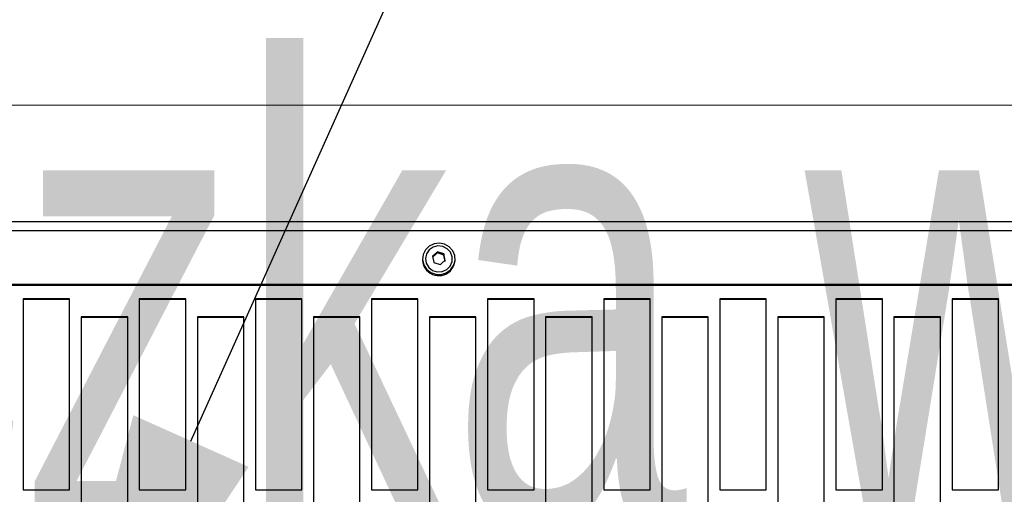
# Model space of a CAD drawing. Header units: millimetres. Extents: x -37728 to 44100, y 631619 to 691915.
# Tile 235 of 256: x 23011 to 23223, y 657078 to 657180. Entities that reach past the tile are written whole.
import ezdxf
from ezdxf import colors
from ezdxf.entities.mleader import LeaderData, LeaderLine
from ezdxf.math import Vec2, Vec3

# ---------------------------------------------------------------- set-up
doc = ezdxf.new("R2010")
doc.units = ezdxf.units.MM
for name, color, linetype in [('_XREF', 7, 'Continuous'), ('Sonniger opisy', 255, 'Continuous'), ('Średnice', 7, 'Continuous')]:
    doc.layers.add(name, color=color, linetype=linetype)
doc.layers.add('I-FURN', color=252, linetype='Continuous', lineweight=5)
doc.layers.add('I-FURN-IDEN', color=252, linetype='Continuous', lineweight=5)
doc.styles.add('Arial Narrow_1', font='ARIALN.TTF', dxfattribs={"width": 0.8, "height": 10})
doc.styles.add('TABELKA', font='tahoma.ttf', dxfattribs={"width": 0.8})

# ---------------------------------------------------------------- blocks, each defined once
blk = doc.blocks.new('G200E poziom')
at = {"color": 7, "linetype": 'Continuous'}
for p, q in [((23933.637, 12692.921), (23933.637, 12687.228)), ((23934.637, 12687.228), (23934.637, 12692.921)), ((23936.137, 12692.921), (23936.137, 12687.228)), ((23937.137, 12687.228), (23937.137, 12692.921)), ((23938.637, 12692.921), (23938.637, 12687.228)), ((23939.637, 12687.228), (23939.637, 12692.921)), ((23941.137, 12692.921), (23941.137, 12687.228)), ((23942.137, 12687.228), (23942.137, 12692.921)), ((23943.637, 12692.921), (23943.637, 12687.228)), ((23944.637, 12687.228), (23944.637, 12692.921)), ((23946.137, 12692.921), (23946.137, 12687.228)), ((23947.137, 12687.228), (23947.137, 12692.921)), ((23948.637, 12692.921), (23948.637, 12687.228)), ((23949.637, 12687.228), (23949.637, 12692.921)), ((23951.137, 12692.921), (23951.137, 12687.228)), ((23952.137, 12687.228), (23952.137, 12692.921)), ((23932.387, 12690.95), (23932.387, 12686.837)), ((23933.387, 12690.95), (23932.387, 12690.95)), ((23933.387, 12686.837), (23933.387, 12690.95)), ((23934.887, 12690.95), (23934.887, 12686.837)), ((23935.887, 12690.95), (23934.887, 12690.95)), ((23935.887, 12686.837), (23935.887, 12690.95)), ((23937.387, 12690.95), (23937.387, 12686.837)), ((23938.387, 12690.95), (23937.387, 12690.95)), ((23938.387, 12686.837), (23938.387, 12690.95)), ((23939.887, 12690.95), (23939.887, 12686.837)), ((23940.887, 12690.95), (23939.887, 12690.95)), ((23940.887, 12686.837), (23940.887, 12690.95)), ((23942.387, 12690.95), (23942.387, 12686.837)), ((23943.387, 12690.95), (23942.387, 12690.95)), ((23943.387, 12686.837), (23943.387, 12690.95)), ((23944.887, 12690.95), (23944.887, 12686.837)), ((23945.887, 12690.95), (23944.887, 12690.95)), ((23945.887, 12686.837), (23945.887, 12690.95)), ((23947.387, 12690.95), (23947.387, 12686.837)), ((23948.387, 12690.95), (23947.387, 12690.95)), ((23948.387, 12686.837), (23948.387, 12690.95)), ((23949.887, 12690.95), (23949.887, 12686.837)), ((23950.887, 12690.95), (23949.887, 12690.95)), ((23950.887, 12686.837), (23950.887, 12690.95)), ((23952.387, 12690.95), (23952.387, 12686.837)), ((23953.387, 12690.95), (23952.387, 12690.95)), ((23953.387, 12686.837), (23953.387, 12690.95)), ((23933.637, 12687.242), (23934.637, 12687.242)), ((23933.637, 12687.228), (23934.637, 12687.228)), ((23936.137, 12687.242), (23937.137, 12687.242)), ((23936.137, 12687.228), (23937.137, 12687.228)), ((23938.637, 12687.242), (23939.637, 12687.242)), ((23938.637, 12687.228), (23939.637, 12687.228)), ((23941.137, 12687.242), (23942.137, 12687.242)), ((23941.137, 12687.228), (23942.137, 12687.228)), ((23943.637, 12687.242), (23944.637, 12687.242)), ((23943.637, 12687.228), (23944.637, 12687.228)), ((23946.137, 12687.242), (23947.137, 12687.242)), ((23946.137, 12687.228), (23947.137, 12687.228)), ((23948.637, 12687.242), (23949.637, 12687.242)), ((23948.637, 12687.228), (23949.637, 12687.228)), ((23951.137, 12687.242), (23952.137, 12687.242)), ((23951.137, 12687.228), (23952.137, 12687.228)), ((23932.387, 12686.852), (23933.387, 12686.852)), ((23932.387, 12686.837), (23933.387, 12686.837)), ((23934.887, 12686.852), (23935.887, 12686.852)), ((23934.887, 12686.837), (23935.887, 12686.837)), ((23937.387, 12686.852), (23938.387, 12686.852)), ((23937.387, 12686.837), (23938.387, 12686.837)), ((23939.887, 12686.852), (23940.887, 12686.852)), ((23939.887, 12686.837), (23940.887, 12686.837)), ((23942.387, 12686.852), (23943.387, 12686.852)), ((23942.387, 12686.837), (23943.387, 12686.837)), ((23944.887, 12686.852), (23945.887, 12686.852)), ((23944.887, 12686.837), (23945.887, 12686.837)), ((23947.387, 12686.852), (23948.387, 12686.852)), ((23947.387, 12686.837), (23948.387, 12686.837)), ((23949.887, 12686.852), (23950.887, 12686.852)), ((23949.887, 12686.837), (23950.887, 12686.837)), ((23952.387, 12686.852), (23953.387, 12686.852)), ((23952.387, 12686.837), (23953.387, 12686.837)), ((23833.537, 12686.551), (24033.737, 12686.551)), ((23833.537, 12686.527), (24033.737, 12686.527)), ((23944.546, 12686.054), (23944.409, 12686.099)), ((23944.087, 12685.996), (23944.087, 12685.977)), ((23944.3, 12686.03), (23944.328, 12685.893)), ((23944.3, 12686.008), (23944.328, 12685.871)), ((23944.328, 12685.871), (23944.328, 12685.893)), ((23944.328, 12685.893), (23944.464, 12685.848)), ((23944.328, 12685.871), (23944.464, 12685.825)), ((23944.464, 12685.848), (23944.573, 12685.939)), ((23944.573, 12685.917), (23944.546, 12686.054)), ((23944.787, 12685.977), (23944.787, 12685.996)), ((23944.464, 12685.825), (23944.464, 12685.848)), ((23833.537, 12685.371), (24033.737, 12685.371)), ((23833.537, 12685.181), (24033.737, 12685.181))]:
    blk.add_line(p, q, dxfattribs=at)
for points in [[(23944.701, 12686.199), (23944.612, 12686.27), (23944.505, 12686.309), (23944.389, 12686.312), (23944.279, 12686.279), (23944.186, 12686.214), (23944.121, 12686.122), (23944.089, 12686.015), (23944.095, 12685.904), (23944.138, 12685.8), (23944.214, 12685.716), (23944.313, 12685.66), (23944.426, 12685.639), (23944.54, 12685.654), (23944.643, 12685.704), (23944.724, 12685.783), (23944.773, 12685.884), (23944.786, 12685.995), (23944.761, 12686.104), (23944.701, 12686.199)], [(23944.656, 12686.161), (23944.572, 12686.225), (23944.471, 12686.256), (23944.364, 12686.249), (23944.268, 12686.205), (23944.194, 12686.131), (23944.153, 12686.035), (23944.15, 12685.932), (23944.186, 12685.835), (23944.256, 12685.758), (23944.35, 12685.709), (23944.456, 12685.697), (23944.559, 12685.723), (23944.646, 12685.783), (23944.704, 12685.869), (23944.727, 12685.97), (23944.71, 12686.072), (23944.656, 12686.161)]]:
    blk.add_lwpolyline(points, dxfattribs=at)
for centre, radius, start, end in [((23944.438, 12685.987), 0.351, 41.3447, 178.325), ((23944.455, 12685.997), 0.331, 0.0778, 42.1063)]:
    blk.add_arc(centre, radius, start, end, dxfattribs=at)
for points, knots in [([(23944.409, 12686.099), (23944.391, 12686.084), (23944.355, 12686.052), (23944.318, 12686.023), (23944.3, 12686.008)], [0, 0, 0, 0, 0.500003, 1, 1, 1, 1]), ([(23944.464, 12685.825), (23944.482, 12685.84), (23944.519, 12685.869), (23944.555, 12685.901), (23944.573, 12685.917)], [0, 0, 0, 0, 0.499999, 1, 1, 1, 1])]:
    blk.add_open_spline(points, degree=3, knots=knots, dxfattribs=at)
blk = doc.blocks.new('A$Cb58f729f')
at = {"layer": 'Sonniger opisy', "color": 0, "transparency": 33554687}
blk.add_blockref('G200E poziom', (-24049.891, -12688.774), dxfattribs=at)
blk = doc.blocks.new('Wycieraczka wew1 - Wycieraczka wew 2-9214828-__-00_00 Przyziemie PB')
at = {"layer": 'I-FURN', "color": 252}
blk.add_line((-70, -20), (70, -20), dxfattribs=at)
blk = doc.blocks.new('A$C4e31ac75')
at = {"layer": 'I-FURN'}
blk.add_blockref('Wycieraczka wew1 - Wycieraczka wew 2-9214828-__-00_00 Przyziemie PB', (-597.95, 208.073), dxfattribs=at)
at = {"layer": 'I-FURN-IDEN', "insert": (-655.387, 188.988), "char_height": 10, "width": 94.59912, "attachment_point": 1, "style": 'Arial Narrow_1'}
blk.add_mtext('wycieraczka wewn', dxfattribs=at)

msp = doc.modelspace()

# ---------------------------------------------------------------- block references
at = {"layer": '_XREF', "xscale": 10, "yscale": 10, "zscale": 10}
msp.add_blockref('A$C4e31ac75', (29209.47, 655281.12), dxfattribs=at)

# ---------------------------------------------------------------- next in the draw order: block references
at = {"xscale": 10, "yscale": 10, "zscale": 10, "rotation": 180}
msp.add_blockref('A$Cb58f729f', (22046.71, 657100.76), dxfattribs=at)

# ---------------------------------------------------------------- next in the draw order: leaders
at = {"layer": 'Średnice', "color": 0}
ml = msp.add_multileader_mtext('Standard', dxfattribs=at)
ml.set_content('KURTYNA \\PZasilanie: 230V/50Hz\\PMoc: 0,3kW\\PWaga: 25 kg', style='TABELKA')
ml.set_leader_properties(color=256)
ml.build(insert=Vec2(0, 0))
ml.multileader.update_dxf_attribs({"has_dogleg": 0, "text_left_attachment_type": 6, "text_right_attachment_type": 6, "dogleg_length": 9.92, "arrow_head_size": 82.68})
ctx = ml.context
ctx.base_point, ctx.char_height, ctx.arrow_head_size, ctx.landing_gap_size, ctx.plane_origin = Vec3(23678.6, 658496.52), 99.2126, 82.68, 33.07, Vec3(25690.43, 647925.9)
ctx.left_attachment, ctx.right_attachment = 6, 6
notes = []
notes.append((ctx, [(0, (1, 1, 0), (23668.68, 658496.52), (1, 0), 9.92, [(0, [(23014.06, 657014.05)], 0, [])])]))
ctx.mtext.insert, ctx.mtext.rotation, ctx.mtext.width, ctx.mtext.defined_height, ctx.mtext.flow_direction = Vec3(23711.67, 658623.92), 6.283185, 19315.0898, 367.95, 5
for ctx, leaders in notes:
    for number, flags, end, landing, length, lines in leaders:
        leader = LeaderData()
        leader.index, (leader.has_last_leader_line, leader.has_dogleg_vector, leader.attachment_direction) = number, flags
        leader.last_leader_point, leader.dogleg_vector, leader.dogleg_length = Vec3(end), Vec3(landing), length
        for number, points, colour, breaks in lines:
            line = LeaderLine()
            line.index, line.vertices, line.color, line.breaks = number, Vec3.list(points), colors.encode_raw_color(colour), breaks
            leader.lines.append(line)
        ctx.leaders.append(leader)

doc.saveas('drawing.dxf')
